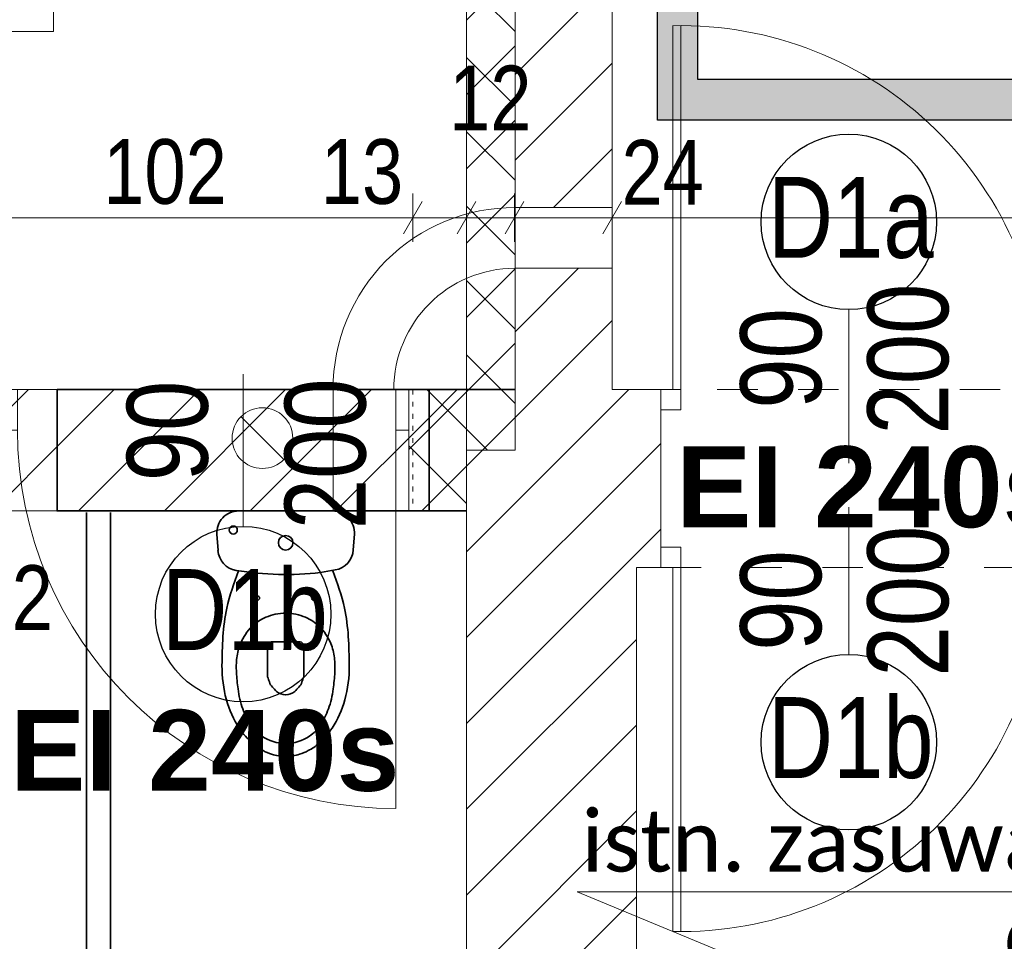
# Model space of a CAD drawing. Header units: centimetres. Extents: x 18292 to 3593338517, y 11794 to 62103.
# Tile 29 of 147: x 28671 to 28915, y 55684 to 55912. Entities that reach past the tile are written whole.
import ezdxf

# ---------------------------------------------------------------- set-up
doc = ezdxf.new("R2010")
doc.units = ezdxf.units.CM
doc.header["$MEASUREMENT"] = 0
doc.linetypes.add('Dashed-002', pattern=[20, 10, -10])
doc.linetypes.add('Kreski-Szerokie', pattern=[3, 1.2, -1.8])
for name, color, linetype in [('499-Wymiary i opisy', 7, 'Continuous'), ('___WYBURZENIA', 7, 'Continuous'), ('__PROJEKTOWANE', 7, 'Continuous'), ('MF-NR', 7, 'Continuous'), ('MF_AREA_BLOCK', 7, 'Continuous'), ('MF_KRESKOWANIE', 7, 'Continuous'), ('MF_OKNA', 7, 'Continuous'), ('MF_przerywana', 7, 'Continuous'), ('MF_SCIANY_KONSTR', 7, 'Continuous'), ('MF_SCIANY_KONSTR istn.', 7, 'Continuous'), ('MF_WIDOK', 7, 'Continuous')]:
    doc.layers.add(name, color=color, linetype=linetype)
doc.styles.add('GENERATED_STYLE_1', font='txt')
doc.styles.add('GENERATED_STYLE_2', font='txt')
doc.styles.add('GENERATED_STYLE_4', font='txt')
doc.styles.add('GENERATED_STYLE_6', font='txt')
doc.styles.add('GENERATED_STYLE_7', font='txt')
doc.dimstyles.new('GENERATED_STYLE__1', dxfattribs={"dimtxt": 16, "dimasz": 6.08, "dimexe": 0.18, "dimexo": 0.0625, "dimgap": 0.09, "dimtad": 1, "dimtih": 1, "dimtoh": 1, "dimdec": 0, "dimzin": 0, "dimdsep": 46, "dimtxsty": 'GENERATED_STYLE_4', "dimblk": 'ARROWHEAD_2', "dimblk1": 'ARROWHEAD_2', "dimblk2": 'ARROWHEAD_2', "dimcen": 0.09, "dimse1": 1, "dimse2": 1, "dimclrd": 7, "dimclre": 7, "dimclrt": 7, "dimadec": 0, "dimazin": 0, "dimtfac": 1, "dimtdec": 4, "dimtmove": 0, "dimatfit": 3, "dimfxl": 0, "dimtolj": 1, "dimtzin": 0, "dimarcsym": 0})
doc.dimstyles.new('GENERATED_STYLE__6', dxfattribs={"dimtxt": 16, "dimasz": 6.08, "dimexe": 0.18, "dimexo": 0.0625, "dimgap": 0.09, "dimtad": 1, "dimdec": 0, "dimzin": 0, "dimdsep": 46, "dimtxsty": 'GENERATED_STYLE_1', "dimblk": 'ARROWHEAD_2', "dimblk1": 'ARROWHEAD_2', "dimblk2": 'ARROWHEAD_2', "dimcen": 0.09, "dimse1": 1, "dimse2": 1, "dimclrd": 7, "dimclre": 7, "dimclrt": 7, "dimadec": 0, "dimazin": 0, "dimtfac": 1, "dimtdec": 4, "dimtmove": 0, "dimatfit": 3, "dimfxl": 0, "dimtolj": 1, "dimtzin": 0, "dimarcsym": 0})
pattern_1 = [(45, (4868174.165, 3898003.605), (-10.606601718, 10.606601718), [])]
pattern_2 = [(45, (4868174.165, 3898003.605), (-9.192387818, 9.192387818), []), (135, (4868174.165, 3898003.605), (9.192387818, 9.192387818), [])]

# ---------------------------------------------------------------- blocks, each defined once
blk = doc.blocks.new('Drzwi metalowe 21_6')
at = {"layer": '__PROJEKTOWANE', "color": 7, "linetype": 'Continuous', "lineweight": 13}
blk.add_line((46.8, 0), (46.8, 93.6), dxfattribs=at)
at = {"layer": '__PROJEKTOWANE', "color": 150, "linetype": 'Continuous', "lineweight": 13}
for p, q in [((-50, 20), (-54.3, 20)), ((-50, 20), (-54.3, 20)), ((-50, 20), (-50, 0)), ((-50, 20), (-50, 0)), ((-50, 20), (-50, 0)), ((50, 20), (50, 0)), ((50, 20), (50, 0)), ((50, 20), (50, 0)), ((50, 20), (54.3, 20)), ((50, 20), (54.3, 20)), ((-50, 0), (-50, -10)), ((-50, 0), (-50, -10)), ((50, 0), (50, -10)), ((50, 0), (50, -10)), ((-50, -10), (-54.3, -10)), ((-50, -10), (-54.3, -10)), ((50, -10), (54.3, -10)), ((50, -10), (54.3, -10))]:
    blk.add_line(p, q, dxfattribs=at)
at = {"layer": '__PROJEKTOWANE', "color": 7, "linetype": 'Continuous', "lineweight": 15}
for p, q in [((-46.8, 0), (-50, 0)), ((-50, 0), (-50, -10)), ((-46.8, -10), (-46.8, 0)), ((50, 0), (46.8, 0)), ((46.8, 0), (46.8, -10)), ((50, -10), (50, 0)), ((-50, -10), (-46.8, -10)), ((46.8, -10), (50, -10))]:
    blk.add_line(p, q, dxfattribs=at)
at = {"layer": '__PROJEKTOWANE', "color": 7, "linetype": 'Continuous', "lineweight": 13}
blk.add_arc((46.8, 0), 93.6, 90, 180, dxfattribs=at)
blk = doc.blocks.new('*D51', base_point=(4868174.17, 3898003.61))
at = {"layer": '499-Wymiary i opisy', "color": 7, "linetype": 'Continuous', "lineweight": 13}
for p, q in [((28666.61, 55856.99), (28666.61, 55868.99)), ((28768.61, 55856.99), (28768.61, 55868.99)), ((28668.92, 55866.99), (28664.3, 55858.99)), ((28770.92, 55866.99), (28766.3, 55858.99)), ((28666.61, 55862.99), (28768.61, 55862.99))]:
    blk.add_line(p, q, dxfattribs=at)
at = {"layer": '499-Wymiary i opisy', "color": 7, "lineweight": 13, "char_height": 16, "attachment_point": 7, "style": 'GENERATED_STYLE_4'}
for s, insert in [('\\A1;{\\pql;\\fArial Narrow|b0|i0|c238|p34;102}', (28692.01, 55866.19)), ('\\A1;{\\pql;\\fArial Narrow|b0|i0|c238|p34;13}', (28745.82, 55866.19))]:
    blk.add_mtext(s, dxfattribs=dict(at, insert=insert))
blk = doc.blocks.new('ARROWHEAD_2')
at = {"color": 0, "linetype": 'Continuous', "lineweight": 0}
for p, q in [((-0.378, -0.655), (0.378, 0.655)), ((0, 0), (-1, 0))]:
    blk.add_line(p, q, dxfattribs=at)
blk = doc.blocks.new('*D52', base_point=(4868174.17, 3898003.61))
at = {"layer": '499-Wymiary i opisy', "color": 7, "linetype": 'Continuous', "lineweight": 13}
for p, q in [((28768.61, 55856.99), (28768.61, 55868.99)), ((28781.88, 55856.99), (28781.88, 55868.99)), ((28770.92, 55866.99), (28766.3, 55858.99)), ((28784.19, 55866.99), (28779.57, 55858.99)), ((28768.61, 55862.99), (28781.88, 55862.99))]:
    blk.add_line(p, q, dxfattribs=at)
at = {"layer": '499-Wymiary i opisy', "color": 7, "lineweight": 13, "insert": (28777.55, 55884.59), "char_height": 16, "attachment_point": 7, "style": 'GENERATED_STYLE_4'}
blk.add_mtext('\\A1;{\\pql;\\fArial Narrow|b0|i0|c238|p34;12}', dxfattribs=at)
blk = doc.blocks.new('*D53', base_point=(4868174.17, 3898003.61))
at = {"layer": '499-Wymiary i opisy', "color": 7, "linetype": 'Continuous', "lineweight": 13}
for p, q in [((28781.88, 55856.99), (28781.88, 55868.99)), ((28793.69, 55856.99), (28793.69, 55868.99)), ((28784.19, 55866.99), (28779.57, 55858.99)), ((28796, 55866.99), (28791.38, 55858.99)), ((28781.88, 55862.99), (28793.69, 55862.99))]:
    blk.add_line(p, q, dxfattribs=at)
blk = doc.blocks.new('*D54', base_point=(4868174.17, 3898003.61))
at = {"layer": '499-Wymiary i opisy', "color": 7, "linetype": 'Continuous', "lineweight": 13}
for p, q in [((28793.69, 55856.99), (28793.69, 55868.99)), ((28817.88, 55856.99), (28817.88, 55868.99)), ((28796, 55866.99), (28791.38, 55858.99)), ((28820.19, 55866.99), (28815.57, 55858.99)), ((28793.69, 55862.99), (28817.88, 55862.99))]:
    blk.add_line(p, q, dxfattribs=at)
blk = doc.blocks.new('*D55', base_point=(4868174.17, 3898003.61))
at = {"layer": '499-Wymiary i opisy', "color": 7, "linetype": 'Continuous', "lineweight": 13}
for p, q in [((28817.88, 55856.99), (28817.88, 55868.99)), ((29705.88, 55856.99), (29705.88, 55868.99)), ((28820.19, 55866.99), (28815.57, 55858.99)), ((29703.57, 55858.99), (29708.19, 55866.99)), ((28817.88, 55862.99), (29705.88, 55862.99)), ((29705.88, 55862.99), (29709.79, 55862.99))]:
    blk.add_line(p, q, dxfattribs=at)
at = {"layer": '499-Wymiary i opisy', "color": 7, "lineweight": 13, "char_height": 16, "attachment_point": 7, "style": 'GENERATED_STYLE_4'}
for s, insert in [('\\A1;{\\pql;\\fArial Narrow|b0|i0|c238|p34;24}', (28820.19, 55866.19)), ('\\A1;{\\pql;\\fArial Narrow|b0|i0|c238|p34;888}', (29256.76, 55866.19))]:
    blk.add_mtext(s, dxfattribs=dict(at, insert=insert))
blk = doc.blocks.new('*D126', base_point=(4868174.17, 3898003.61))
at = {"layer": '499-Wymiary i opisy', "color": 7, "linetype": 'Continuous', "lineweight": 13}
for p, q in [((31245.77, 59746.49), (31245.77, 59750.41)), ((31249.77, 59744.18), (31241.77, 59748.8)), ((31251.77, 59746.49), (31239.77, 59746.49)), ((31245.77, 52927.49), (31245.77, 59746.49)), ((31241.77, 52929.8), (31249.77, 52925.18)), ((31251.77, 52927.49), (31239.77, 52927.49)), ((31245.77, 52923.58), (31245.77, 52927.49))]:
    blk.add_line(p, q, dxfattribs=at)
at = {"layer": '499-Wymiary i opisy', "color": 7, "lineweight": 13, "insert": (31242.57, 56311.39), "char_height": 16, "attachment_point": 7, "rotation": 90, "style": 'GENERATED_STYLE_1'}
blk.add_mtext('\\A1;{\\pql;\\fArial Narrow|b1|i0|c238|p34;6\xa0819}', dxfattribs=at)
blk = doc.blocks.new('*D211', base_point=(4868174.17, 3898003.61))
at = {"layer": '499-Wymiary i opisy', "color": 7, "linetype": 'Continuous', "lineweight": 13}
for p, q in [((28644.88, 55751.85), (28644.88, 55763.85)), ((28656.88, 55751.85), (28656.88, 55763.85)), ((28647.19, 55761.85), (28642.57, 55753.85)), ((28654.57, 55753.85), (28659.19, 55761.85)), ((28644.88, 55757.85), (28656.88, 55757.85)), ((28656.88, 55757.85), (28660.79, 55757.85))]:
    blk.add_line(p, q, dxfattribs=at)
at = {"layer": '499-Wymiary i opisy', "color": 7, "lineweight": 13, "insert": (28659.19, 55761.05), "char_height": 16, "attachment_point": 7, "style": 'GENERATED_STYLE_4'}
blk.add_mtext('\\A1;{\\pql;\\fArial Narrow|b0|i0|c238|p34;12}', dxfattribs=at)

msp = doc.modelspace()

# ---------------------------------------------------------------- hatches: boundary and pattern name
at = {"layer": '___WYBURZENIA', "linetype": 'Continuous', "lineweight": 35}
h = msp.add_hatch(dxfattribs=at)
h.set_pattern_fill('bloczki_ceramiczne_000a', color=30, style=0, pattern_type=2)
h.set_pattern_definition(pattern_1)
h.paths.add_polyline_path([(28680.61, 55820.47), (28680.61, 55790.49), (28772.61, 55790.49), (28772.61, 55820.47)])
at = {"layer": '__PROJEKTOWANE', "linetype": 'Continuous', "lineweight": 25}
h = msp.add_hatch(color=230, dxfattribs=at)
h.paths.add_polyline_path([(27914.85, 56613.92), (27914.85, 54825.65), (28391.41, 54825.65), (28391.41, 54038.82), (28822.34, 54038.82), (28822.34, 53475.15), (29471.71, 53475.15), (29471.71, 54038.82), (29811.8, 54038.82), (29811.8, 54541.02), (30104, 54541.02), (30104, 55897.12), (28839.09, 55897.12), (28839.09, 56613.92)])
h.paths.add_polyline_path([(28832.34, 53485.15), (28832.34, 54048.82), (28401.41, 54048.82), (28401.41, 54835.65), (27924.85, 54835.65), (27924.85, 56603.92), (28829.09, 56603.92), (28829.09, 55887.12), (30094, 55887.12), (30094, 54551.02), (29801.8, 54551.02), (29801.8, 54048.82), (29461.71, 54048.82), (29461.71, 53485.15)], flags=0)
at = {"layer": '__PROJEKTOWANE', "linetype": 'Continuous', "lineweight": 0, "true_color": 0x000000}
h = msp.add_hatch(dxfattribs=at)
h.set_pattern_fill('Concrete_Block_000a', color=18, style=0, pattern_type=2)
h.set_pattern_definition(pattern_2)
h.paths.add_polyline_path([(28781.88, 56258.99), (28781.88, 55805.49), (28793.88, 55805.49), (28793.88, 56258.99)])
h = msp.add_hatch(dxfattribs=at)
h.set_pattern_fill('Concrete_Block_000a', color=18, style=0, pattern_type=2)
h.set_pattern_definition(pattern_2)
h.paths.add_polyline_path([(28767.61, 55820.49), (28767.61, 55790.49), (28781.88, 55790.49), (28781.88, 55820.49)])
at = {"layer": 'MF_KRESKOWANIE', "linetype": 'Continuous', "lineweight": 13}
h = msp.add_hatch(dxfattribs=at)
h.set_pattern_fill('bloczki_ceramiczne_000a', color=250, style=0, pattern_type=2)
h.set_pattern_definition(pattern_1)
h.paths.add_polyline_path([(28781.88, 55649.99), (28772.86, 55649.99), (28772.86, 55643.99), (28781.88, 55643.99), (28781.88, 55469.49), (28823.88, 55469.49), (28823.88, 55514.49), (28843.88, 55514.65), (28843.88, 55556.49), (28823.88, 55556.49), (28823.88, 55776.49), (28829.88, 55776.49), (28829.88, 55820.49), (28817.88, 55820.49), (28817.88, 55850.49), (28793.88, 55850.49), (28793.88, 55820.49), (28772.61, 55820.49), (28772.61, 55790.49), (28781.88, 55790.49)])
h = msp.add_hatch(dxfattribs=at)
h.set_pattern_fill('bloczki_ceramiczne_000a', color=250, style=0, pattern_type=2)
h.set_pattern_definition(pattern_1)
h.paths.add_polyline_path([(28179.88, 54907.49), (28479.88, 54907.49), (28479.88, 54896.49), (28479.88, 54735.49), (28479.88, 54106.49), (28547.88, 54106.49), (28855.88, 54106.49), (28855.88, 53966.49), (28897.88, 53966.49), (29179.56, 53966.49), (29179.56, 53894.49), (29179.56, 53558.49), (29349.56, 53558.49), (29349.56, 53894.49), (29349.56, 53966.49), (29349.56, 54106.49), (29724.88, 54106.49), (29724.88, 54607.49), (30024.88, 54607.49), (30024.88, 54660.49), (30024.88, 55820.49), (29705.88, 55820.49), (28929.88, 55820.49), (28929.88, 55776.49), (29000.88, 55776.49), (29000.88, 55556.49), (28933.88, 55556.49), (28923.88, 55556.49), (28923.88, 55514.49), (29143.88, 55514.49), (29143.88, 55556.49), (29042.88, 55556.49), (29042.88, 55776.49), (29380.88, 55776.49), (29380.88, 55556.49), (29223.88, 55556.49), (29223.88, 55514.49), (29422.88, 55514.49), (29422.88, 55776.49), (29686.88, 55776.49), (29986.88, 55776.49), (29986.88, 55234.49), (29686.88, 55234.49), (29422.88, 55234.49), (29422.88, 55434.49), (29380.88, 55434.49), (29380.88, 55393.49), (29380.88, 55026.49), (29422.88, 55026.49), (29422.88, 55192.49), (29986.88, 55192.49), (29986.88, 54645.49), (29722.88, 54645.49), (29722.88, 54735.49), (29722.88, 54747.49), (29422.88, 54747.49), (29422.88, 54934.49), (29380.88, 54934.49), (29380.88, 54747.49), (29380.88, 54705.49), (29686.88, 54705.49), (29686.88, 54144.49), (29284.88, 54144.49), (29284.88, 54705.49), (29288.88, 54705.49), (29288.88, 54747.49), (29190.88, 54747.49), (29190.88, 54705.49), (29242.88, 54705.49), (29242.88, 54290.49), (29217.88, 54290.49), (29232.88, 54248.49), (29242.88, 54248.49), (29242.88, 54144.49), (29062.88, 54144.49), (29062.88, 54147.49), (29020.88, 54147.49), (29020.88, 54144.49), (29007.88, 54144.49), (29007.88, 54106.49), (29311.56, 54106.49), (29311.56, 54008.49), (29311.56, 53894.49), (29311.22, 53894.49), (29311.22, 53600.49), (29221.56, 53600.49), (29221.56, 53894.49), (29221.56, 53983.49), (29196.56, 54008.49), (28897.88, 54008.49), (28897.88, 54106.49), (28947.88, 54106.49), (28947.88, 54144.49), (28897.88, 54144.49), (28897.88, 54159.49), (28855.88, 54159.49), (28855.88, 54144.49), (28517.88, 54144.49), (28517.88, 54705.49), (28657.88, 54705.49), (28657.88, 54747.49), (28517.88, 54747.49), (28517.88, 54907.49), (28781.88, 54907.49), (28781.88, 54871.49), (28823.88, 54871.49), (28823.88, 55099.49), (28781.88, 55099.49), (28781.88, 54945.49), (28527.88, 54945.49), (28217.88, 54945.49), (28217.88, 55790.1), (28680.42, 55790.44), (28680.56, 55820.49), (28217.88, 55820.49), (28193.88, 55782.49), (28179.88, 55782.49), (28179.88, 54945.49)])
at = {"layer": 'MF_SCIANY_KONSTR istn.', "linetype": 'Continuous', "lineweight": 13}
h = msp.add_hatch(dxfattribs=at)
h.set_pattern_fill('bloczki_ceramiczne_000a', style=0, pattern_type=2)
h.set_pattern_definition(pattern_1)
h.paths.add_polyline_path([(28793.88, 56099.49), (28793.88, 55865.49), (28817.88, 55865.49), (28817.88, 56099.54), (28793.88, 56099.53)])

# ---------------------------------------------------------------- linework, layer by layer
at = {"layer": '___WYBURZENIA', "color": 30, "linetype": 'Continuous', "lineweight": 35}
for p, q in [((28682.61, 55820.49), (28793.88, 55820.49)), ((28687.84, 55790.1), (28687.84, 55649.99)), ((28693.84, 55790.49), (28781.88, 55790.49)), ((28693.84, 55790.1), (28693.84, 55649.99)), ((28737.13, 55790.49), (28725.51, 55790.49)), ((28737.13, 55790.49), (28748.74, 55790.49)), ((28720.12, 55784.72), (28720.4, 55780.74)), ((28754.13, 55784.72), (28753.86, 55780.85)), ((28745.77, 55775.28), (28749.37, 55775.89)), ((28732.67, 55749.49), (28732.67, 55757.19)), ((28733.57, 55758.09), (28740.7, 55758.09)), ((28741.6, 55749.49), (28741.6, 55757.19)), ((28737.13, 55730.19), (28737.18, 55730.19))]:
    msp.add_line(p, q, dxfattribs=at)
at = {"layer": '___WYBURZENIA', "color": 30, "linetype": 'Continuous', "lineweight": 35, "flags": 128}
msp.add_lwpolyline([(28680.61, 55820.47), (28680.61, 55790.49), (28772.61, 55790.49), (28772.61, 55820.47)], close=True, dxfattribs=at)
msp.add_lwpolyline([(28737.13, 55765.18, 0.057476), (28734.57, 55764.92, 0.045271), (28732.2, 55764.18, 0.095424), (28728.8, 55761.92, 0.100659), (28725.97, 55757.73, 0.070674), (28725.05, 55754.16, 0.042801), (28724.96, 55750.6, 0.016575), (28725.35, 55746.47, 0.055952), (28726.54, 55741.54, 0.056512), (28728.53, 55737.56, 0.099066), (28731.22, 55734.8, 0.155576), (28737.13, 55733.03, 0.155576), (28743.03, 55734.8, 0.099066), (28745.72, 55737.56, 0.056512), (28747.71, 55741.54, 0.055952), (28748.9, 55746.47, 0.016575), (28749.29, 55750.6, 0.042801), (28749.2, 55754.16, 0.070674), (28748.28, 55757.73, 0.100659), (28745.45, 55761.92, 0.095424), (28742.05, 55764.18, 0.045271), (28739.68, 55764.92, 0.057476)], format="xyb", close=True, dxfattribs=at)
for points in [[(28721.38, 55752.25, 0.065368), (28722.47, 55743.77, 0.072342), (28725.65, 55736.76, 0.067576), (28728.93, 55733, 0.058623), (28731.54, 55731.21, 0.04419), (28733.67, 55730.32, 0.077511), (28737.13, 55729.79, 0.077511), (28740.58, 55730.32, 0.04419), (28742.72, 55731.21, 0.058623), (28745.32, 55733, 0.067576), (28748.6, 55736.76, 0.072342), (28751.78, 55743.77, 0.065368), (28752.88, 55752.25)], [(28732.67, 55749.49, -0.004392), (28733.11, 55748.2, 0.099243), (28733.84, 55746.92, 0.033501), (28734.88, 55745.87, 0.181314), (28737.13, 55745.02, 0.002326), (28737.14, 55745.02, 0.181314), (28739.39, 55745.87, 0.033501), (28740.43, 55746.92, 0.099243), (28741.16, 55748.2, -0.004392), (28741.6, 55749.49)]]:
    msp.add_lwpolyline(points, format="xyb", dxfattribs=at)
at = {"layer": '___WYBURZENIA', "color": 30, "linetype": 'Continuous', "lineweight": 35}
for centre, radius in [((28724.19, 55785.77), 0.99), ((28737.13, 55782.61), 1.8), ((28730.15, 55768.94), 0.543), ((28744.1, 55768.94), 0.543)]:
    msp.add_circle(centre, radius, dxfattribs=at)
for centre, radius, start, end in [((28725.51, 55785.09), 5.4, 90, 183.9625), ((28748.74, 55785.09), 5.4, 356.0375, 90), ((28725.78, 55781.11), 5.4, 183.9625, 260.671), ((28748.48, 55781.22), 5.4, 279.592, 356.0375), ((28737.13, 55850.15), 75.37, 260.671, 276.5828), ((28733.57, 55757.19), 0.9, 90, 180), ((28740.7, 55757.19), 0.9, 0, 90)]:
    msp.add_arc(centre, radius, start, end, dxfattribs=at)
for points in [[(28721.38, 55752.25), (28721.47, 55757.05), (28721.56, 55761.85), (28722.57, 55766.46), (28723.26, 55769.59), (28724.37, 55772.64), (28725.48, 55775.69)], [(28752.88, 55752.25), (28752.78, 55757.05), (28752.69, 55761.85), (28751.68, 55766.46), (28750.99, 55769.59), (28749.88, 55772.64), (28748.77, 55775.69)]]:
    msp.add_open_spline(points, degree=3, knots=[0, 0, 0, 0, 1, 1, 1, 2, 2, 2, 2], dxfattribs=at)
at = {"layer": '__PROJEKTOWANE', "color": 150, "linetype": 'Continuous', "lineweight": 13}
for p, q in [((28767.61, 55820.49), (28771.91, 55820.49)), ((28767.61, 55810.49), (28767.61, 55820.49)), ((28767.61, 55790.49), (28767.61, 55810.49)), ((28767.61, 55790.49), (28767.61, 55810.49)), ((28767.61, 55790.49), (28771.91, 55790.49))]:
    msp.add_line(p, q, dxfattribs=at)
at = {"layer": '__PROJEKTOWANE', "color": 230, "linetype": 'Continuous', "lineweight": 25, "flags": 128}
for points in [[(28822.34, 53475.15), (29471.71, 53475.15), (29471.71, 54038.82), (29811.8, 54038.82), (29811.8, 54541.02), (30104, 54541.02), (30104, 55897.12), (28839.09, 55897.12), (28839.09, 56613.92), (27914.88, 56613.92), (27914.88, 54825.65), (28391.41, 54825.65), (28391.41, 54038.82), (28822.34, 54038.82)], [(28832.34, 53485.15), (29461.71, 53485.15), (29461.71, 54048.82), (29801.8, 54048.82), (29801.8, 54551.02), (30094, 54551.02), (30094, 55887.12), (28829.09, 55887.12), (28829.09, 56603.92), (27924.85, 56603.92), (27924.85, 54835.65), (28401.41, 54835.65), (28401.41, 54048.82), (28832.34, 54048.82)]]:
    msp.add_lwpolyline(points, close=True, dxfattribs=at)
at = {"layer": '__PROJEKTOWANE', "color": 150, "linetype": 'Continuous', "lineweight": 13, "flags": 128}
for points in [[(28781.88, 56258.99), (28781.88, 55805.49)], [(28793.88, 55805.49), (28793.88, 56258.99)], [(28781.88, 55820.49), (28767.61, 55820.49)], [(28781.88, 55790.49), (28781.88, 55820.49)], [(28781.88, 55805.49), (28793.88, 55805.49)], [(28767.61, 55790.49), (28781.88, 55790.49)], [(28894.29, 55661.05), (28809.19, 55696.28), (29029.95, 55696.28)]]:
    msp.add_lwpolyline(points, dxfattribs=at)
at = {"layer": '__PROJEKTOWANE', "color": 7, "linetype": 'Kreski-Szerokie', "lineweight": 13, "flags": 128}
msp.add_lwpolyline([(28768.61, 55820.49), (28768.61, 55790.49)], dxfattribs=at)
at = {"layer": '__PROJEKTOWANE', "color": 7, "linetype": 'Continuous', "lineweight": 25}
for centre in [(28876.41, 55861.95), (28726.61, 55764.98), (28876.41, 55733.31)]:
    msp.add_circle(centre, 21.69, dxfattribs=at)
at = {"layer": 'MF-NR', "color": 7, "linetype": 'Continuous', "lineweight": 13}
msp.add_line((28679.69, 55940.91), (28679.69, 55909.01), dxfattribs=at)
at = {"layer": 'MF_AREA_BLOCK', "color": 7, "linetype": 'Continuous', "lineweight": 13}
for p, q in [((28817.88, 55865.49), (28793.88, 55865.49)), ((28817.88, 55850.49), (28793.88, 55850.49)), ((28748.88, 55820.49), (28748.88, 55790.49)), ((28726.08, 55813.8), (28736.68, 55803.19))]:
    msp.add_line(p, q, dxfattribs=at)
msp.add_circle((28731.38, 55808.49), 7.5, dxfattribs=at)
for centre, radius, start, end in [((28793.69, 55820.68), 44.82, 89.763, 180.237), ((28793.88, 55820.49), 30, 90, 180)]:
    msp.add_arc(centre, radius, start, end, dxfattribs=at)
at = {"layer": 'MF_OKNA', "color": 7, "linetype": 'Continuous', "lineweight": 13}
for p, q in [((28832.88, 55820.49), (28832.88, 55910.49)), ((28834.88, 55820.49), (28834.88, 55910.49)), ((28876.41, 55802.32), (28876.41, 55840.26)), ((28726.61, 55824.31), (28726.61, 55786.67)), ((28829.88, 55820.49), (28829.88, 55815.49)), ((28834.88, 55820.49), (28829.88, 55820.49)), ((28834.88, 55815.49), (28834.88, 55820.49)), ((28829.88, 55815.49), (28834.88, 55815.49)), ((28829.88, 55806.74), (28829.88, 55804.24)), ((28876.41, 55791.43), (28876.41, 55755.01)), ((28829.88, 55781.49), (28834.88, 55781.49)), ((28834.88, 55781.49), (28834.88, 55686.49)), ((28832.88, 55776.49), (28832.88, 55686.49))]:
    msp.add_line(p, q, dxfattribs=at)
for centre, start, end in [((28834.88, 55820.49), 0, 91.2733), ((28834.88, 55776.49), 268.7267, 0)]:
    msp.add_arc(centre, 90, start, end, dxfattribs=at)
at = {"layer": 'MF_przerywana', "color": 7, "linetype": 'Dashed-002', "lineweight": 13, "flags": 128}
msp.add_lwpolyline([(28829.88, 55776.49), (28929.88, 55776.49), (28929.88, 55820.49), (28829.88, 55820.49)], close=True, dxfattribs=at)
at = {"layer": 'MF_SCIANY_KONSTR', "color": 7, "linetype": 'Continuous', "lineweight": 13}
for p, q in [((28217.88, 55820.49), (28682.61, 55820.49)), ((28817.88, 55820.49), (28829.88, 55820.49)), ((28817.88, 55820.49), (28829.88, 55820.49)), ((28829.88, 55820.49), (28829.88, 55776.49)), ((28599.85, 55790.49), (28687.84, 55790.49)), ((28781.88, 55790.49), (28781.88, 55649.99)), ((28829.88, 55776.49), (28823.88, 55776.49)), ((28823.88, 55776.49), (28823.88, 55556.49))]:
    msp.add_line(p, q, dxfattribs=at)
at = {"layer": 'MF_SCIANY_KONSTR istn.', "color": 7, "linetype": 'Continuous', "lineweight": 13}
for p, q in [((28817.88, 56123.49), (28817.88, 55820.49)), ((28793.88, 56099.49), (28793.88, 55820.49))]:
    msp.add_line(p, q, dxfattribs=at)
at = {"layer": 'MF_WIDOK', "color": 5, "linetype": 'Continuous', "lineweight": 15, "flags": 128}
msp.add_lwpolyline([(28581.35, 55940.91), (28679.69, 55940.91), (28679.69, 55909.01), (28581.35, 55909.01)], close=True, dxfattribs=at)

# ---------------------------------------------------------------- block references
at = {"layer": '__PROJEKTOWANE', "color": 5, "linetype": 'Continuous', "lineweight": 13, "xscale": -1, "zscale": 100, "rotation": 180}
msp.add_blockref('Drzwi metalowe 21_6', (28717.61, 55810.49), dxfattribs=at)

# ---------------------------------------------------------------- texts
at = {"layer": '__PROJEKTOWANE', "color": 1, "linetype": 'Continuous', "lineweight": 13, "char_height": 20, "attachment_point": 2, "style": 'GENERATED_STYLE_6'}
for insert in [(28881.83, 55806.46), (28717.13, 55741.28)]:
    msp.add_mtext('\\A1;{\\pqc;\\fArial|b1|i0|c238|p38;EI 240s}', dxfattribs=dict(at, insert=insert))
at = {"layer": '__PROJEKTOWANE', "color": 150, "linetype": 'Continuous', "lineweight": 13, "insert": (29032.43, 55674.01), "char_height": 15, "attachment_point": 9, "line_spacing_factor": 0.931279, "style": 'GENERATED_STYLE_7'}
msp.add_mtext('\\A1;{\\pqr;\\fCalibri Light|b0|i0|c238|p34;istn. zasuwa odcinająca \\P\\pqr;\\fCalibri Light|b0|i0|c238|p34;do likwidacji}', dxfattribs=at)
at = {"layer": 'MF_OKNA', "color": 7, "linetype": 'Continuous', "lineweight": 13, "char_height": 20, "attachment_point": 4, "style": 'GENERATED_STYLE_2'}
for s, insert in [('\\A1;{\\W0.800000x;\\pql;\\fArial|b0|i0|c238|p38;D1a}', (28856.37, 55862.93)), ('\\A1;{\\W0.800000x;\\pql;\\fArial|b0|i0|c238|p38;D1b}', (28706.57, 55765.96)), ('\\A1;{\\W0.800000x;\\pql;\\fArial|b0|i0|c238|p38;D1b}', (28856.37, 55734.3))]:
    msp.add_mtext(s, dxfattribs=dict(at, insert=insert))
at = {"layer": 'MF_OKNA', "color": 7, "linetype": 'Continuous', "lineweight": 13, "char_height": 20, "rotation": 90, "style": 'GENERATED_STYLE_2'}
for s, insert, attachment_point in [('\\A1;{\\W0.800000x;\\pqr;\\fArial|b0|i0|c238|p38;200}', (28891.15, 55846.69), 6), ('\\A1;{\\W0.800000x;\\pqr;\\fArial|b0|i0|c238|p38;90}', (28859.72, 55840.62), 6), ('\\A1;{\\W0.800000x;\\pql;\\fArial|b0|i0|c238|p38;90}', (28708, 55797.83), 4), ('\\A1;{\\W0.800000x;\\pql;\\fArial|b0|i0|c238|p38;200}', (28747.03, 55785.97), 4), ('\\A1;{\\W0.800000x;\\pqr;\\fArial|b0|i0|c238|p38;200}', (28891.15, 55786.84), 6), ('\\A1;{\\W0.800000x;\\pqr;\\fArial|b0|i0|c238|p38;90}', (28859.72, 55780.77), 6)]:
    msp.add_mtext(s, dxfattribs=dict(at, insert=insert, attachment_point=attachment_point))

# ---------------------------------------------------------------- dimensions: what is measured, and where the dimension line sits
at = {"layer": '499-Wymiary i opisy', "color": 7, "linetype": 'Continuous', "lineweight": 13}
dim = msp.add_linear_dim(base=(31245.77, 59746.49), p1=(24264.88, 52927.49), p2=(25791.88, 59746.49), angle=90, dimstyle='GENERATED_STYLE__6', dxfattribs=at)
dim.commit()
dim.dimension.update_dxf_attribs({"geometry": '*D126', "text_midpoint": (31234.57, 56338.88), "dimtype": 160, "text_rotation": 90})
for base, p1, p2, picture, middle in [((28781.88, 55862.99), (28768.61, 55820.49), (28781.88, 55820.49), '*D52', (28758.02, 55874.19)), ((28793.69, 55862.99), (28781.88, 55820.49), (28793.69, 55820.68), '*D53', (28789.74, 55892.59)), ((28768.61, 55862.99), (28666.61, 55820.49), (28768.61, 55820.49), '*D51', (28710.31, 55874.19)), ((29705.88, 55862.99), (28817.88, 55820.49), (29705.88, 55820.49), '*D55', (29275.06, 55874.19)), ((28817.88, 55862.99), (28793.69, 55820.68), (28817.88, 55820.49), '*D54', (28832.39, 55874.19)), ((28656.88, 55757.85), (28644.88, 55790.49), (28656.88, 55592.49), '*D211', (28671.39, 55769.05))]:
    dim = msp.add_linear_dim(base=base, p1=p1, p2=p2, dimstyle='GENERATED_STYLE__1', dxfattribs=at)
    dim.commit()
    dim.dimension.update_dxf_attribs({"geometry": picture, "text_midpoint": middle, "dimtype": 160})

doc.saveas('drawing.dxf')
